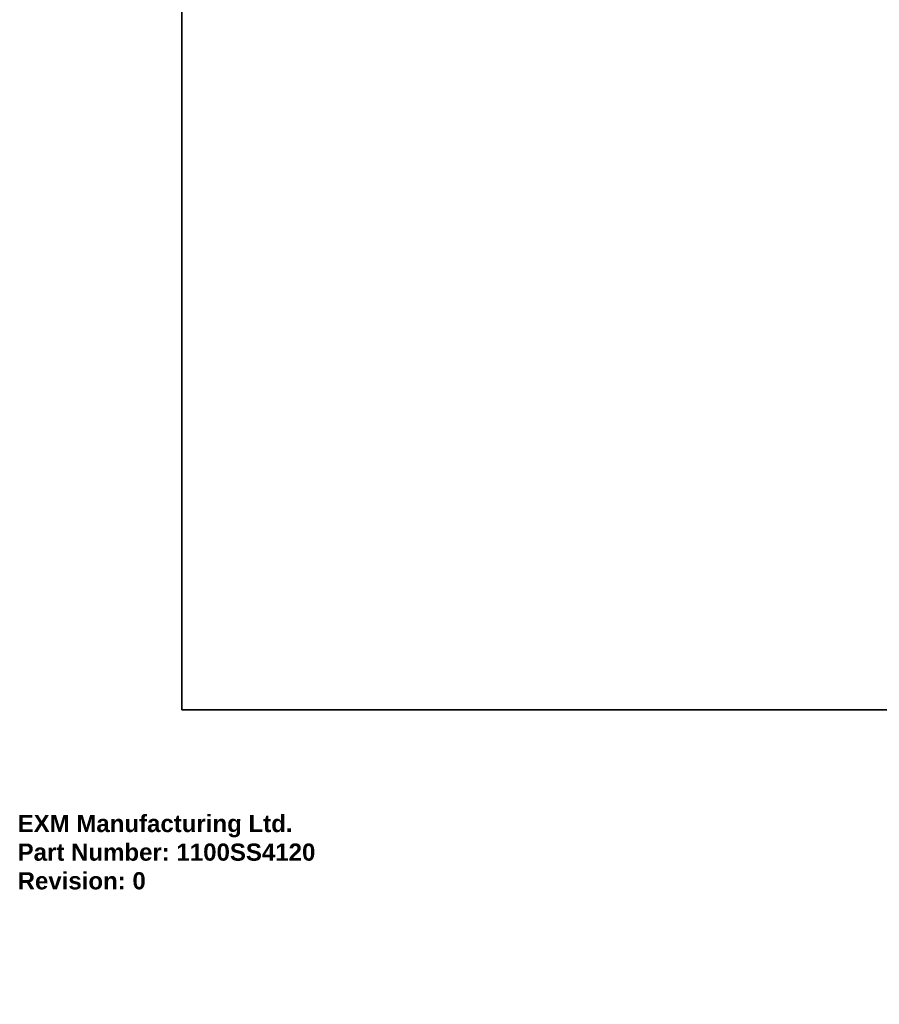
# Model space of a CAD drawing. Header units: inches. Extents: x 0 to 400, y -11 to 260.
# Tile 1 of 50: x 0 to 50, y -11 to 46. Entities that reach past the tile are written whole.
import ezdxf

# ---------------------------------------------------------------- set-up
doc = ezdxf.new("R2010")
doc.units = ezdxf.units.IN
doc.header["$LTSCALE"] = 24.014056
doc.header["$MEASUREMENT"] = 0
doc.layers.get('0').update_dxf_attribs({"lineweight": 25})
doc.layers.add('Sketch Geometry(ANSI)', color=7, linetype='Continuous', lineweight=25)
doc.layers.add('Symbols(ANSI)', color=7, linetype='Continuous', lineweight=25)
doc.styles.add('Current-ANSI', font='arial.ttf')
doc.styles.get("Standard").update_dxf_attribs({"font": 'arialbd.ttf'})

# ---------------------------------------------------------------- blocks, each defined once
blk = doc.blocks.new('Borders 8_EXM - B (Inch)')
at = {"layer": 'Sketch Geometry(ANSI)', "linetype": 'Continuous', "lineweight": 35}
for p, q in [((0.3979, 10.5665), (0.3979, 0.2545)), ((0.3979, 0.2545), (16.3979, 0.2545))]:
    blk.add_line(p, q, dxfattribs=at)
at = {"layer": 'Symbols(ANSI)', "color": 7, "style": 'Current-ANSI'}
blk.add_attdef('FILENAME_AND_PATH_001', (6.1601, 10.7181), '', height=0.09, dxfattribs=at)

msp = doc.modelspace()

# ---------------------------------------------------------------- block references
at = {"xscale": 24.0140561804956, "yscale": 24.0140561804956, "zscale": 24.0140561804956}
msp.add_blockref('Borders 8_EXM - B (Inch)', (0, 0), dxfattribs=at)

# ---------------------------------------------------------------- texts
at = {"insert": (0, 0), "char_height": 1, "attachment_point": 1}
msp.add_mtext_dynamic_manual_height_columns('EXM Manufacturing Ltd.\\PPart Number: 1100SS4120\\PRevision: 0', width=6.990976, gutter_width=1, heights=[0], dxfattribs=at).dxf.set("width", 100)

doc.saveas('drawing.dxf')
